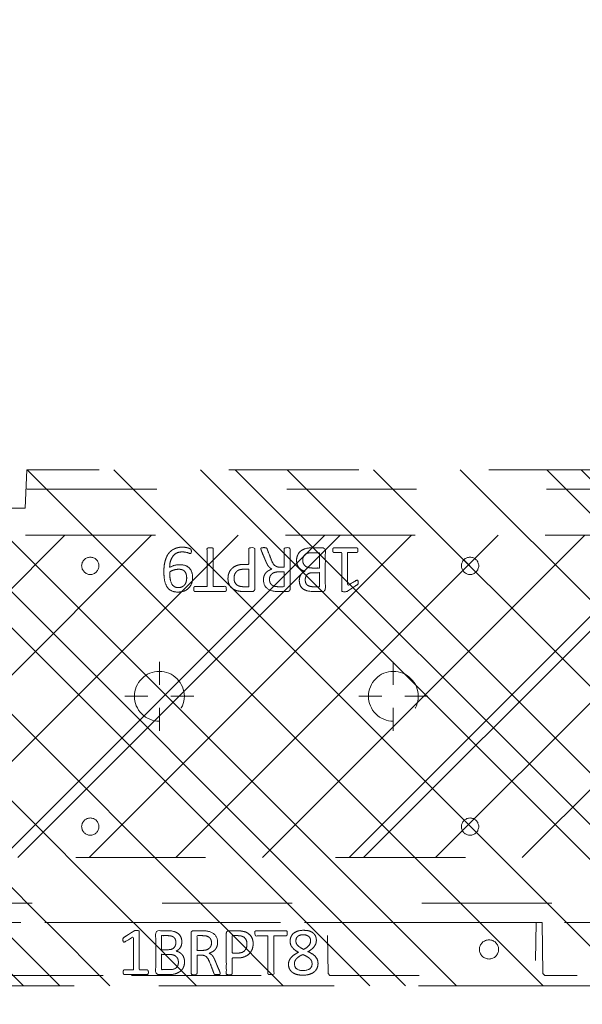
# Model space of a CAD drawing. Header units: inches. Extents: x -490 to -273, y -225 to 16.
# Tile 22 of 67: x -372.15 to -366.38, y -50.74 to -40.64. Entities that reach past the tile are written whole.
import ezdxf

# ---------------------------------------------------------------- set-up
doc = ezdxf.new("R2010")
doc.units = ezdxf.units.IN
doc.header["$LTSCALE"] = 32
doc.header["$MEASUREMENT"] = 0
doc.header["$PDMODE"] = 1
doc.header["$PDSIZE"] = -2
doc.linetypes.add('Dash Style-1', pattern=[0.083328, 0.041656, -0.041672])
for name, color, linetype, lineweight in [('DashLine', 7, 'Dash Style-1', 13), ('DashLineFill', 7, 'Dash Style-1', 13), ('Drawing', 7, 'Continuous', 18), ('Metal-DeskStructure', 7, 'Continuous', 13), ('None', 7, 'Continuous', 18), ('SolidLine', 7, 'Continuous', 15), ('WasteShelf_H', 7, 'Continuous', 18)]:
    doc.layers.add(name, color=color, linetype=linetype, lineweight=lineweight)
pattern_1 = [(45, (0, 0), (-1.613, 1.9357), []), (45, (-1.0608, 1.0608), (-0.472346, 0.416761), [])]

# ---------------------------------------------------------------- blocks, each defined once
blk = doc.blocks.new('Group-19')
at = {"layer": 'SolidLine'}
blk.add_open_spline([(-1.102, -2.559), (-19.094, -2.559), (-37.087, -2.559), (-37.087, -16.28), (-37.086, -30), (-37.087, -33.955), (-36.653, -37.886), (-34.779, -54.894), (-32.905, -71.902), (-32.436, -74.369), (-29.931, -74.567), (-19.094, -74.567), (-8.257, -74.567), (-5.753, -74.369), (-5.283, -71.902), (-3.409, -54.894), (-1.535, -37.886), (-1.102, -33.955), (-1.102, -30), (-1.102, -16.28), (-1.102, -2.559)], degree=2, knots=[0, 0, 0, 0.17397, 0.17397, 0.306636, 0.306636, 0.344878, 0.344878, 0.510334, 0.510334, 0.534618, 0.534618, 0.639352, 0.639352, 0.663636, 0.663636, 0.829092, 0.829092, 0.867334, 0.867334, 1, 1, 1], dxfattribs=at)
blk = doc.blocks.new('Group-36')
at = {"layer": 'DashLine'}
for p, q in [((0, 3.819), (0, 4.055)), ((-0.118, 3.701), (-0.354, 3.701)), ((0.118, 3.701), (0.355, 3.701)), ((0, 3.583), (0, 3.346))]:
    blk.add_line(p, q, dxfattribs=at)
at = {"layer": 'DashLine', "flags": 128}
blk.add_lwpolyline([(-0.256, 3.701), (-0.254, 3.726), (-0.251, 3.751), (-0.245, 3.775), (-0.236, 3.799), (-0.225, 3.821), (-0.213, 3.843), (-0.198, 3.863), (-0.181, 3.882), (-0.162, 3.899), (-0.142, 3.914), (-0.12, 3.926), (-0.098, 3.937), (-0.074, 3.946), (-0.05, 3.952), (-0.025, 3.955), (0, 3.957), (0.025, 3.955), (0.05, 3.952), (0.074, 3.946), (0.098, 3.937), (0.121, 3.926), (0.142, 3.914), (0.163, 3.899), (0.181, 3.882), (0.198, 3.863), (0.213, 3.843), (0.226, 3.821), (0.237, 3.799), (0.245, 3.775), (0.251, 3.751), (0.255, 3.726), (0.256, 3.701), (0.255, 3.676), (0.251, 3.651), (0.245, 3.627), (0.237, 3.603), (0.226, 3.58), (0.213, 3.559), (0.198, 3.538), (0.181, 3.52), (0.163, 3.503), (0.142, 3.488), (0.121, 3.475), (0.098, 3.464), (0.074, 3.456), (0.05, 3.45), (0.025, 3.446), (0, 3.445), (-0.025, 3.446), (-0.05, 3.45), (-0.074, 3.456), (-0.098, 3.464), (-0.12, 3.475), (-0.142, 3.488), (-0.162, 3.503), (-0.181, 3.52), (-0.198, 3.538), (-0.213, 3.559), (-0.225, 3.58), (-0.236, 3.603), (-0.245, 3.627), (-0.251, 3.651), (-0.254, 3.676)], close=True, dxfattribs=at)
blk = doc.blocks.new('Group-37')
at = {"layer": 'DashLine'}
for p, q in [((0, 6.22), (0, 6.457)), ((-0.118, 6.102), (-0.354, 6.102)), ((0.118, 6.102), (0.355, 6.102)), ((0, 5.984), (0, 5.748))]:
    blk.add_line(p, q, dxfattribs=at)
at = {"layer": 'DashLine', "flags": 128}
blk.add_lwpolyline([(-0.256, 6.102), (-0.254, 6.127), (-0.251, 6.152), (-0.245, 6.177), (-0.236, 6.2), (-0.225, 6.223), (-0.213, 6.245), (-0.198, 6.265), (-0.181, 6.283), (-0.162, 6.3), (-0.142, 6.315), (-0.12, 6.328), (-0.098, 6.339), (-0.074, 6.347), (-0.05, 6.353), (-0.025, 6.357), (0, 6.358), (0.025, 6.357), (0.05, 6.353), (0.074, 6.347), (0.098, 6.339), (0.121, 6.328), (0.142, 6.315), (0.163, 6.3), (0.181, 6.283), (0.198, 6.265), (0.213, 6.245), (0.226, 6.223), (0.237, 6.2), (0.245, 6.177), (0.251, 6.152), (0.255, 6.127), (0.256, 6.102), (0.255, 6.077), (0.251, 6.052), (0.245, 6.028), (0.237, 6.004), (0.226, 5.982), (0.213, 5.96), (0.198, 5.94), (0.181, 5.921), (0.163, 5.905), (0.142, 5.89), (0.121, 5.877), (0.098, 5.866), (0.074, 5.857), (0.05, 5.851), (0.025, 5.848), (0, 5.846), (-0.025, 5.848), (-0.05, 5.851), (-0.074, 5.857), (-0.098, 5.866), (-0.12, 5.877), (-0.142, 5.89), (-0.162, 5.905), (-0.181, 5.921), (-0.198, 5.94), (-0.213, 5.96), (-0.225, 5.982), (-0.236, 6.004), (-0.245, 6.028), (-0.251, 6.052), (-0.254, 6.077)], close=True, dxfattribs=at)
blk = doc.blocks.new('Group-39')
at = {"layer": 'SolidLine', "color": 7}
for points, knots in [([(1.282, 6.056), (1.312, 6.056), (1.371, 6.049), (1.426, 6.032), (1.474, 6.005), (1.509, 5.962), (1.531, 5.903), (1.531, 5.85), (1.526, 5.822), (1.518, 5.789), (1.509, 5.778), (1.498, 5.774), (1.482, 5.774), (1.472, 5.776), (1.467, 5.778), (1.465, 5.781), (1.465, 5.789), (1.471, 5.802), (1.478, 5.824), (1.482, 5.852), (1.482, 5.903), (1.456, 5.951), (1.413, 5.981), (1.356, 5.997), (1.323, 5.997), (1.334, 5.979), (1.351, 5.927), (1.351, 5.857), (1.33, 5.805), (1.295, 5.776), (1.247, 5.761), (1.188, 5.761), (1.135, 5.78), (1.094, 5.817), (1.07, 5.872), (1.07, 5.94), (1.083, 5.983), (1.111, 6.016), (1.148, 6.038), (1.196, 6.051), (1.251, 6.056), (1.282, 6.056)], [0, 0, 0, 0.054342, 0.108683, 0.163025, 0.217366, 0.271708, 0.32605, 0.346749, 0.367448, 0.408846, 0.429545, 0.450244, 0.466803, 0.483362, 0.499922, 0.516481, 0.53304, 0.549599, 0.566158, 0.582718, 0.612524, 0.642331, 0.672137, 0.701944, 0.701944, 0.721255, 0.740567, 0.762023, 0.78348, 0.804937, 0.826394, 0.847851, 0.869308, 0.890765, 0.912222, 0.926851, 0.941481, 0.956111, 0.970741, 0.98537, 1, 1, 1]), ([(1.277, 5.996), (1.232, 5.996), (1.141, 5.979), (1.116, 5.929), (1.116, 5.885), (1.133, 5.852), (1.16, 5.831), (1.196, 5.822), (1.234, 5.822), (1.268, 5.831), (1.292, 5.85), (1.304, 5.881), (1.304, 5.931), (1.288, 5.979), (1.277, 5.996)], [0, 0, 0, 0.066007, 0.19802, 0.264026, 0.330033, 0.39604, 0.462046, 0.528053, 0.60066, 0.673267, 0.745875, 0.818482, 0.909241, 1, 1, 1]), ([(1.101, 5.748), (1.107, 5.748), (1.118, 5.748), (1.124, 5.745), (1.127, 5.739), (1.127, 5.674), (1.127, 5.612), (1.321, 5.612), (1.519, 5.612), (1.522, 5.608), (1.524, 5.601), (1.526, 5.589), (1.526, 5.573), (1.524, 5.562), (1.522, 5.554), (1.519, 5.551), (1.321, 5.551), (1.127, 5.551), (1.127, 5.488), (1.127, 5.423), (1.124, 5.418), (1.118, 5.416), (1.109, 5.414), (1.096, 5.414), (1.085, 5.416), (1.079, 5.418), (1.076, 5.423), (1.076, 5.581), (1.076, 5.739), (1.079, 5.745), (1.085, 5.748), (1.096, 5.748), (1.101, 5.748)], [0, 0, 0, 0.003046, 0.005389, 0.007733, 0.010076, 0.089744, 0.089744, 0.335779, 0.340465, 0.345152, 0.349838, 0.354524, 0.360382, 0.36624, 0.372099, 0.377957, 0.6855, 0.6855, 0.785085, 0.788014, 0.790943, 0.793872, 0.796801, 0.798998, 0.801195, 0.803391, 0.805588, 0.991213, 0.99341, 0.995606, 0.997803, 1, 1, 1]), ([(1.207, 5.398), (1.242, 5.398), (1.295, 5.376), (1.332, 5.336), (1.354, 5.276), (1.354, 5.209), (1.354, 5.184), (1.435, 5.184), (1.519, 5.184), (1.522, 5.181), (1.524, 5.173), (1.526, 5.162), (1.526, 5.145), (1.524, 5.134), (1.522, 5.127), (1.519, 5.123), (1.308, 5.123), (1.089, 5.123), (1.076, 5.138), (1.076, 5.195), (1.076, 5.258), (1.079, 5.284), (1.087, 5.321), (1.109, 5.358), (1.14, 5.385), (1.183, 5.398), (1.207, 5.398)], [0, 0, 0, 0.066268, 0.132535, 0.198803, 0.26507, 0.303966, 0.303966, 0.429297, 0.43506, 0.440822, 0.446584, 0.452347, 0.456957, 0.461567, 0.466177, 0.470786, 0.728938, 0.745073, 0.761208, 0.845107, 0.870922, 0.896738, 0.922553, 0.948369, 0.974184, 1, 1, 1]), ([(1.212, 5.336), (1.184, 5.336), (1.148, 5.315), (1.131, 5.286), (1.125, 5.254), (1.125, 5.211), (1.125, 5.184), (1.215, 5.184), (1.304, 5.184), (1.304, 5.211), (1.304, 5.264), (1.292, 5.3), (1.266, 5.324), (1.232, 5.336), (1.212, 5.336)], [0, 0, 0, 0.053098, 0.106195, 0.159293, 0.212391, 0.297937, 0.297937, 0.584068, 0.584068, 0.669615, 0.752211, 0.834807, 0.917404, 1, 1, 1]), ([(1.515, 5.06), (1.519, 5.06), (1.522, 5.058), (1.524, 5.051), (1.526, 5.038), (1.526, 5.02), (1.524, 5.009), (1.522, 5.001), (1.517, 4.998), (1.511, 4.996), (1.459, 4.975), (1.406, 4.955), (1.387, 4.948), (1.358, 4.933), (1.336, 4.911), (1.325, 4.881), (1.325, 4.842), (1.325, 4.822), (1.42, 4.822), (1.519, 4.822), (1.522, 4.819), (1.524, 4.811), (1.526, 4.8), (1.526, 4.783), (1.524, 4.772), (1.522, 4.765), (1.519, 4.761), (1.307, 4.761), (1.087, 4.761), (1.076, 4.776), (1.076, 4.831), (1.076, 4.896), (1.077, 4.918), (1.079, 4.927), (1.083, 4.953), (1.103, 4.994), (1.133, 5.02), (1.172, 5.034), (1.216, 5.034), (1.253, 5.022), (1.28, 4.999), (1.299, 4.966), (1.306, 4.948), (1.312, 4.959), (1.327, 4.977), (1.347, 4.992), (1.375, 5.005), (1.391, 5.012), (1.44, 5.033), (1.489, 5.053), (1.502, 5.058), (1.513, 5.06), (1.515, 5.06)], [0, 0, 0, 0.004018, 0.008035, 0.012053, 0.01607, 0.020088, 0.024105, 0.028123, 0.03214, 0.03214, 0.070951, 0.070951, 0.084634, 0.098317, 0.112001, 0.125684, 0.138745, 0.138745, 0.202807, 0.205295, 0.207782, 0.21027, 0.212758, 0.214748, 0.216739, 0.218729, 0.220719, 0.332671, 0.339637, 0.346603, 0.391882, 0.407555, 0.423229, 0.423229, 0.466696, 0.510164, 0.553631, 0.597099, 0.640566, 0.684033, 0.727501, 0.770968, 0.770968, 0.798042, 0.825115, 0.852188, 0.879262, 0.879262, 0.958132, 0.958132, 0.979066, 1, 1, 1]), ([(1.201, 4.972), (1.173, 4.972), (1.138, 4.948), (1.129, 4.92), (1.127, 4.911), (1.125, 4.889), (1.125, 4.847), (1.125, 4.822), (1.201, 4.822), (1.277, 4.822), (1.277, 4.851), (1.277, 4.903), (1.266, 4.937), (1.244, 4.961), (1.216, 4.972), (1.201, 4.972)], [0, 0, 0, 0.142515, 0.285031, 0.285031, 0.330993, 0.376955, 0.445899, 0.445899, 0.655281, 0.655281, 0.734439, 0.800829, 0.867219, 0.93361, 1, 1, 1]), ([(1.395, 4.694), (1.417, 4.694), (1.452, 4.683), (1.482, 4.664), (1.502, 4.637), (1.524, 4.587), (1.524, 4.48), (1.524, 4.413), (1.513, 4.399), (1.3, 4.399), (1.087, 4.399), (1.076, 4.413), (1.076, 4.472), (1.076, 4.563), (1.092, 4.615), (1.12, 4.648), (1.162, 4.666), (1.205, 4.666), (1.234, 4.659), (1.258, 4.644), (1.279, 4.62), (1.284, 4.607), (1.288, 4.626), (1.306, 4.657), (1.334, 4.681), (1.373, 4.694), (1.395, 4.694)], [0, 0, 0, 0.031455, 0.06291, 0.094366, 0.125821, 0.188731, 0.266159, 0.275837, 0.285516, 0.435531, 0.44521, 0.454888, 0.521427, 0.574659, 0.627891, 0.681123, 0.734355, 0.762747, 0.791139, 0.819531, 0.847924, 0.847924, 0.885943, 0.923962, 0.961981, 1, 1, 1]), ([(1.196, 4.605), (1.179, 4.605), (1.153, 4.596), (1.135, 4.576), (1.125, 4.544), (1.125, 4.489), (1.125, 4.458), (1.197, 4.458), (1.269, 4.458), (1.269, 4.492), (1.269, 4.548), (1.258, 4.578), (1.238, 4.596), (1.21, 4.605), (1.196, 4.605)], [0, 0, 0, 0.074499, 0.148998, 0.223496, 0.297995, 0.395417, 0.395417, 0.61891, 0.61891, 0.724928, 0.793696, 0.862464, 0.931232, 1, 1, 1]), ([(1.399, 4.631), (1.378, 4.631), (1.349, 4.618), (1.328, 4.594), (1.317, 4.557), (1.317, 4.494), (1.317, 4.458), (1.396, 4.458), (1.474, 4.458), (1.474, 4.501), (1.474, 4.585), (1.447, 4.618), (1.417, 4.631), (1.399, 4.631)], [0, 0, 0, 0.079156, 0.158312, 0.237468, 0.316624, 0.419526, 0.419526, 0.643799, 0.643799, 0.767809, 0.883905, 0.941952, 1, 1, 1]), ([(1.5, 4.323), (1.507, 4.323), (1.521, 4.32), (1.524, 4.312), (1.524, 4.193), (1.524, 4.074), (1.522, 4.07), (1.517, 4.066), (1.507, 4.064), (1.495, 4.064), (1.485, 4.066), (1.48, 4.068), (1.476, 4.074), (1.476, 4.123), (1.476, 4.17), (1.306, 4.17), (1.137, 4.17), (1.162, 4.126), (1.188, 4.083), (1.19, 4.077), (1.192, 4.068), (1.188, 4.064), (1.177, 4.063), (1.165, 4.063), (1.155, 4.063), (1.149, 4.064), (1.146, 4.068), (1.144, 4.072), (1.111, 4.124), (1.077, 4.175), (1.076, 4.177), (1.076, 4.181), (1.074, 4.186), (1.074, 4.203), (1.074, 4.221), (1.077, 4.227), (1.081, 4.229), (1.28, 4.229), (1.476, 4.229), (1.476, 4.269), (1.476, 4.314), (1.48, 4.317), (1.485, 4.321), (1.495, 4.323), (1.5, 4.323)], [0, 0, 0, 0.00261, 0.007831, 0.010441, 0.176195, 0.178805, 0.181415, 0.184026, 0.186636, 0.188594, 0.190551, 0.192509, 0.194467, 0.244389, 0.244389, 0.424498, 0.424498, 0.47805, 0.47805, 0.484241, 0.490432, 0.496622, 0.502813, 0.507071, 0.510941, 0.514811, 0.518682, 0.518682, 0.576295, 0.576295, 0.578743, 0.58119, 0.583638, 0.590247, 0.593184, 0.596122, 0.599059, 0.911881, 0.911881, 0.976501, 0.982376, 0.988251, 0.994125, 1, 1, 1])]:
    blk.add_open_spline(points, degree=2, knots=knots, dxfattribs=at)
blk = doc.blocks.new('1BRPT9-Bracket (2D)')
at = {"layer": 'DashLineFill', "linetype": 'Continuous', "lineweight": 13}
h = blk.add_hatch(dxfattribs=at)
h.set_pattern_fill('Steel', color=253, style=0, pattern_type=2)
h.set_pattern_definition(pattern_1)
edge = h.paths.add_edge_path()
edge.add_arc((1.678, -8.488), 0.252, 270, 360)
edge.add_line((1.93, -8.488), (1.93, -7.48))
edge.add_line((1.93, -7.48), (2.324, -7.48))
edge.add_line((2.324, -7.48), (2.324, 7.461))
edge.add_line((2.324, 7.461), (1.93, 7.48))
edge.add_line((1.93, 7.48), (1.93, 8.488))
edge.add_arc((1.678, 8.488), 0.252, 360, 450)
edge.add_line((1.678, 8.74), (-2.322, 8.74))
edge.add_line((-2.322, 8.74), (-2.322, -8.74))
edge.add_line((-2.322, -8.74), (1.678, -8.74))
h = blk.add_hatch(dxfattribs=at)
h.set_pattern_fill('Steel', color=253, style=0, pattern_type=2)
h.set_pattern_definition(pattern_1)
h.paths.add_polyline_path([(-1.338, 6.9), (-1.329, 6.899), (-1.321, 6.898), (-1.312, 6.896), (-1.304, 6.893), (-1.296, 6.889), (-1.289, 6.885), (-1.282, 6.879), (-1.275, 6.874), (-1.269, 6.867), (-1.264, 6.86), (-1.26, 6.853), (-1.256, 6.845), (-1.253, 6.837), (-1.251, 6.828), (-1.25, 6.82), (-1.249, 6.811), (-1.25, 6.802), (-1.251, 6.794), (-1.253, 6.785), (-1.256, 6.777), (-1.26, 6.769), (-1.264, 6.762), (-1.269, 6.755), (-1.275, 6.748), (-1.282, 6.743), (-1.289, 6.737), (-1.296, 6.733), (-1.304, 6.729), (-1.312, 6.726), (-1.321, 6.724), (-1.329, 6.723), (-1.338, 6.722), (-1.346, 6.723), (-1.355, 6.724), (-1.364, 6.726), (-1.372, 6.729), (-1.38, 6.733), (-1.387, 6.737), (-1.394, 6.743), (-1.4, 6.748), (-1.406, 6.755), (-1.411, 6.762), (-1.416, 6.769), (-1.42, 6.777), (-1.423, 6.785), (-1.425, 6.794), (-1.426, 6.802), (-1.426, 6.811), (-1.426, 6.82), (-1.425, 6.828), (-1.423, 6.837), (-1.42, 6.845), (-1.416, 6.853), (-1.411, 6.86), (-1.406, 6.867), (-1.4, 6.874), (-1.394, 6.879), (-1.387, 6.885), (-1.38, 6.889), (-1.372, 6.893), (-1.364, 6.896), (-1.355, 6.898), (-1.346, 6.899)])
h = blk.add_hatch(dxfattribs=at)
h.set_pattern_fill('Steel', color=253, style=0, pattern_type=2)
h.set_pattern_definition(pattern_1)
h.paths.add_polyline_path([(1.339, 6.9), (1.348, 6.899), (1.357, 6.898), (1.365, 6.896), (1.373, 6.893), (1.381, 6.889), (1.389, 6.885), (1.396, 6.879), (1.402, 6.874), (1.408, 6.867), (1.413, 6.86), (1.417, 6.853), (1.421, 6.845), (1.424, 6.837), (1.426, 6.828), (1.428, 6.82), (1.428, 6.811), (1.428, 6.802), (1.426, 6.794), (1.424, 6.785), (1.421, 6.777), (1.417, 6.769), (1.413, 6.762), (1.408, 6.755), (1.402, 6.748), (1.396, 6.743), (1.389, 6.737), (1.381, 6.733), (1.373, 6.729), (1.365, 6.726), (1.357, 6.724), (1.348, 6.723), (1.339, 6.722), (1.331, 6.723), (1.322, 6.724), (1.314, 6.726), (1.305, 6.729), (1.298, 6.733), (1.29, 6.737), (1.283, 6.743), (1.277, 6.748), (1.271, 6.755), (1.266, 6.762), (1.261, 6.769), (1.258, 6.777), (1.255, 6.785), (1.252, 6.794), (1.251, 6.802), (1.251, 6.811), (1.251, 6.82), (1.252, 6.828), (1.255, 6.837), (1.258, 6.845), (1.261, 6.853), (1.266, 6.86), (1.271, 6.867), (1.277, 6.874), (1.283, 6.879), (1.29, 6.885), (1.298, 6.889), (1.305, 6.893), (1.314, 6.896), (1.322, 6.898), (1.331, 6.899)])
h = blk.add_hatch(dxfattribs=at)
h.set_pattern_fill('Steel', color=253, style=0, pattern_type=2)
h.set_pattern_definition(pattern_1)
h.paths.add_polyline_path([(-1.338, 3.002), (-1.329, 3.002), (-1.321, 3), (-1.312, 2.998), (-1.304, 2.995), (-1.296, 2.992), (-1.289, 2.987), (-1.282, 2.982), (-1.275, 2.976), (-1.269, 2.97), (-1.264, 2.963), (-1.26, 2.955), (-1.256, 2.947), (-1.253, 2.939), (-1.251, 2.931), (-1.25, 2.922), (-1.249, 2.913), (-1.25, 2.905), (-1.251, 2.896), (-1.253, 2.888), (-1.256, 2.879), (-1.26, 2.872), (-1.264, 2.864), (-1.269, 2.857), (-1.275, 2.851), (-1.282, 2.845), (-1.289, 2.84), (-1.296, 2.835), (-1.304, 2.832), (-1.312, 2.829), (-1.321, 2.827), (-1.329, 2.825), (-1.338, 2.825), (-1.346, 2.825), (-1.355, 2.827), (-1.364, 2.829), (-1.372, 2.832), (-1.38, 2.835), (-1.387, 2.84), (-1.394, 2.845), (-1.4, 2.851), (-1.406, 2.857), (-1.411, 2.864), (-1.416, 2.872), (-1.42, 2.879), (-1.423, 2.888), (-1.425, 2.896), (-1.426, 2.905), (-1.426, 2.913), (-1.426, 2.922), (-1.425, 2.931), (-1.423, 2.939), (-1.42, 2.947), (-1.416, 2.955), (-1.411, 2.963), (-1.406, 2.97), (-1.4, 2.976), (-1.394, 2.982), (-1.387, 2.987), (-1.38, 2.992), (-1.372, 2.995), (-1.364, 2.998), (-1.355, 3), (-1.346, 3.002)])
h = blk.add_hatch(dxfattribs=at)
h.set_pattern_fill('Steel', color=253, style=0, pattern_type=2)
h.set_pattern_definition(pattern_1)
h.paths.add_polyline_path([(1.339, 3.002), (1.348, 3.002), (1.357, 3), (1.365, 2.998), (1.373, 2.995), (1.381, 2.992), (1.389, 2.987), (1.396, 2.982), (1.402, 2.976), (1.408, 2.97), (1.413, 2.963), (1.417, 2.955), (1.421, 2.947), (1.424, 2.939), (1.426, 2.931), (1.428, 2.922), (1.428, 2.913), (1.428, 2.905), (1.426, 2.896), (1.424, 2.888), (1.421, 2.879), (1.417, 2.872), (1.413, 2.864), (1.408, 2.857), (1.402, 2.851), (1.396, 2.845), (1.389, 2.84), (1.381, 2.835), (1.373, 2.832), (1.365, 2.829), (1.357, 2.827), (1.348, 2.825), (1.339, 2.825), (1.331, 2.825), (1.322, 2.827), (1.314, 2.829), (1.305, 2.832), (1.298, 2.835), (1.29, 2.84), (1.283, 2.845), (1.277, 2.851), (1.271, 2.857), (1.266, 2.864), (1.261, 2.872), (1.258, 2.879), (1.255, 2.888), (1.252, 2.896), (1.251, 2.905), (1.251, 2.913), (1.251, 2.922), (1.252, 2.931), (1.255, 2.939), (1.258, 2.947), (1.261, 2.955), (1.266, 2.963), (1.271, 2.97), (1.277, 2.976), (1.283, 2.982), (1.29, 2.987), (1.298, 2.992), (1.305, 2.995), (1.314, 2.998), (1.322, 3), (1.331, 3.002)])
at = {"layer": 'DashLineFill'}
for p, q in [((-2.125, 8.74), (-2.125, -8.74)), ((2.127, 7.461), (2.127, -7.48))]:
    blk.add_line(p, q, dxfattribs=at)
at = {"layer": 'DashLineFill', "flags": 128}
blk.add_lwpolyline([(1.678, -8.74, 0.414214), (1.93, -8.488), (1.93, -7.48), (2.324, -7.48), (2.324, 7.461), (1.93, 7.48), (1.93, 8.488, 0.414214), (1.678, 8.74), (-2.322, 8.74), (-2.322, -8.74)], format="xyb", close=True, dxfattribs=at)
for points in [[(-1.338, 6.9), (-1.329, 6.899), (-1.321, 6.898), (-1.312, 6.896), (-1.304, 6.893), (-1.296, 6.889), (-1.289, 6.885), (-1.282, 6.879), (-1.275, 6.874), (-1.269, 6.867), (-1.264, 6.86), (-1.26, 6.853), (-1.256, 6.845), (-1.253, 6.837), (-1.251, 6.828), (-1.25, 6.82), (-1.249, 6.811), (-1.25, 6.802), (-1.251, 6.794), (-1.253, 6.785), (-1.256, 6.777), (-1.26, 6.769), (-1.264, 6.762), (-1.269, 6.755), (-1.275, 6.748), (-1.282, 6.743), (-1.289, 6.737), (-1.296, 6.733), (-1.304, 6.729), (-1.312, 6.726), (-1.321, 6.724), (-1.329, 6.723), (-1.338, 6.722), (-1.346, 6.723), (-1.355, 6.724), (-1.364, 6.726), (-1.372, 6.729), (-1.38, 6.733), (-1.387, 6.737), (-1.394, 6.743), (-1.4, 6.748), (-1.406, 6.755), (-1.411, 6.762), (-1.416, 6.769), (-1.42, 6.777), (-1.423, 6.785), (-1.425, 6.794), (-1.426, 6.802), (-1.426, 6.811), (-1.426, 6.82), (-1.425, 6.828), (-1.423, 6.837), (-1.42, 6.845), (-1.416, 6.853), (-1.411, 6.86), (-1.406, 6.867), (-1.4, 6.874), (-1.394, 6.879), (-1.387, 6.885), (-1.38, 6.889), (-1.372, 6.893), (-1.364, 6.896), (-1.355, 6.898), (-1.346, 6.899)], [(1.339, 6.9), (1.348, 6.899), (1.357, 6.898), (1.365, 6.896), (1.373, 6.893), (1.381, 6.889), (1.389, 6.885), (1.396, 6.879), (1.402, 6.874), (1.408, 6.867), (1.413, 6.86), (1.417, 6.853), (1.421, 6.845), (1.424, 6.837), (1.426, 6.828), (1.428, 6.82), (1.428, 6.811), (1.428, 6.802), (1.426, 6.794), (1.424, 6.785), (1.421, 6.777), (1.417, 6.769), (1.413, 6.762), (1.408, 6.755), (1.402, 6.748), (1.396, 6.743), (1.389, 6.737), (1.381, 6.733), (1.373, 6.729), (1.365, 6.726), (1.357, 6.724), (1.348, 6.723), (1.339, 6.722), (1.331, 6.723), (1.322, 6.724), (1.314, 6.726), (1.305, 6.729), (1.298, 6.733), (1.29, 6.737), (1.283, 6.743), (1.277, 6.748), (1.271, 6.755), (1.266, 6.762), (1.261, 6.769), (1.258, 6.777), (1.255, 6.785), (1.252, 6.794), (1.251, 6.802), (1.251, 6.811), (1.251, 6.82), (1.252, 6.828), (1.255, 6.837), (1.258, 6.845), (1.261, 6.853), (1.266, 6.86), (1.271, 6.867), (1.277, 6.874), (1.283, 6.879), (1.29, 6.885), (1.298, 6.889), (1.305, 6.893), (1.314, 6.896), (1.322, 6.898), (1.331, 6.899)], [(-1.338, 3.002), (-1.329, 3.002), (-1.321, 3), (-1.312, 2.998), (-1.304, 2.995), (-1.296, 2.992), (-1.289, 2.987), (-1.282, 2.982), (-1.275, 2.976), (-1.269, 2.97), (-1.264, 2.963), (-1.26, 2.955), (-1.256, 2.947), (-1.253, 2.939), (-1.251, 2.931), (-1.25, 2.922), (-1.249, 2.913), (-1.25, 2.905), (-1.251, 2.896), (-1.253, 2.888), (-1.256, 2.879), (-1.26, 2.872), (-1.264, 2.864), (-1.269, 2.857), (-1.275, 2.851), (-1.282, 2.845), (-1.289, 2.84), (-1.296, 2.835), (-1.304, 2.832), (-1.312, 2.829), (-1.321, 2.827), (-1.329, 2.825), (-1.338, 2.825), (-1.346, 2.825), (-1.355, 2.827), (-1.364, 2.829), (-1.372, 2.832), (-1.38, 2.835), (-1.387, 2.84), (-1.394, 2.845), (-1.4, 2.851), (-1.406, 2.857), (-1.411, 2.864), (-1.416, 2.872), (-1.42, 2.879), (-1.423, 2.888), (-1.425, 2.896), (-1.426, 2.905), (-1.426, 2.913), (-1.426, 2.922), (-1.425, 2.931), (-1.423, 2.939), (-1.42, 2.947), (-1.416, 2.955), (-1.411, 2.963), (-1.406, 2.97), (-1.4, 2.976), (-1.394, 2.982), (-1.387, 2.987), (-1.38, 2.992), (-1.372, 2.995), (-1.364, 2.998), (-1.355, 3), (-1.346, 3.002)], [(1.339, 3.002), (1.348, 3.002), (1.357, 3), (1.365, 2.998), (1.373, 2.995), (1.381, 2.992), (1.389, 2.987), (1.396, 2.982), (1.402, 2.976), (1.408, 2.97), (1.413, 2.963), (1.417, 2.955), (1.421, 2.947), (1.424, 2.939), (1.426, 2.931), (1.428, 2.922), (1.428, 2.913), (1.428, 2.905), (1.426, 2.896), (1.424, 2.888), (1.421, 2.879), (1.417, 2.872), (1.413, 2.864), (1.408, 2.857), (1.402, 2.851), (1.396, 2.845), (1.389, 2.84), (1.381, 2.835), (1.373, 2.832), (1.365, 2.829), (1.357, 2.827), (1.348, 2.825), (1.339, 2.825), (1.331, 2.825), (1.322, 2.827), (1.314, 2.829), (1.305, 2.832), (1.298, 2.835), (1.29, 2.84), (1.283, 2.845), (1.277, 2.851), (1.271, 2.857), (1.266, 2.864), (1.261, 2.872), (1.258, 2.879), (1.255, 2.888), (1.252, 2.896), (1.251, 2.905), (1.251, 2.913), (1.251, 2.922), (1.252, 2.931), (1.255, 2.939), (1.258, 2.947), (1.261, 2.955), (1.266, 2.963), (1.271, 2.97), (1.277, 2.976), (1.283, 2.982), (1.29, 2.987), (1.298, 2.992), (1.305, 2.995), (1.314, 2.998), (1.322, 3), (1.331, 3.002)]]:
    blk.add_lwpolyline(points, close=True, dxfattribs=at)
at = {"layer": 'DashLineFill', "linetype": 'Continuous', "lineweight": 5}
for p in [(0, 6.102), (0, 3.701)]:
    blk.add_point(p, dxfattribs=at)
at = {"layer": 'Metal-DeskStructure', "color": 7}
for name in ['Group-37', 'Group-36']:
    blk.add_blockref(name, (0, 0), dxfattribs=at)
at = {"layer": 'SolidLine', "color": 7}
blk.add_blockref('Group-39', (0, 0), dxfattribs=at)
blk = doc.blocks.new('Group-48')
at = {"layer": 'WasteShelf_H', "color": 7}
for points, knots in [([(-2.832, 6.215), (-2.839, 6.215), (-2.853, 6.218), (-2.856, 6.226), (-2.856, 6.346), (-2.856, 6.465), (-2.854, 6.468), (-2.848, 6.472), (-2.839, 6.474), (-2.826, 6.474), (-2.817, 6.472), (-2.811, 6.47), (-2.808, 6.465), (-2.808, 6.416), (-2.808, 6.369), (-2.638, 6.369), (-2.468, 6.369), (-2.494, 6.412), (-2.52, 6.455), (-2.522, 6.461), (-2.523, 6.47), (-2.52, 6.474), (-2.509, 6.476), (-2.496, 6.476), (-2.486, 6.476), (-2.481, 6.474), (-2.477, 6.47), (-2.475, 6.466), (-2.442, 6.415), (-2.409, 6.363), (-2.407, 6.361), (-2.407, 6.358), (-2.405, 6.352), (-2.405, 6.335), (-2.405, 6.317), (-2.409, 6.311), (-2.413, 6.31), (-2.611, 6.31), (-2.808, 6.31), (-2.808, 6.269), (-2.808, 6.225), (-2.811, 6.221), (-2.817, 6.217), (-2.826, 6.215), (-2.832, 6.215)], [0, 0, 0, 0.00261, 0.007831, 0.010441, 0.176195, 0.178805, 0.181415, 0.184026, 0.186636, 0.188594, 0.190551, 0.192509, 0.194467, 0.244389, 0.244389, 0.424498, 0.424498, 0.47805, 0.47805, 0.484241, 0.490432, 0.496622, 0.502813, 0.507071, 0.510941, 0.514811, 0.518682, 0.518682, 0.576295, 0.576295, 0.578743, 0.58119, 0.583638, 0.590247, 0.593184, 0.596122, 0.599059, 0.911881, 0.911881, 0.976501, 0.982376, 0.988251, 0.994125, 1, 1, 1]), ([(-2.726, 5.844), (-2.749, 5.844), (-2.784, 5.855), (-2.813, 5.874), (-2.833, 5.902), (-2.856, 5.951), (-2.856, 6.058), (-2.856, 6.125), (-2.844, 6.14), (-2.631, 6.14), (-2.418, 6.14), (-2.407, 6.125), (-2.407, 6.067), (-2.407, 5.975), (-2.424, 5.924), (-2.451, 5.89), (-2.494, 5.872), (-2.536, 5.872), (-2.566, 5.879), (-2.59, 5.894), (-2.61, 5.918), (-2.616, 5.931), (-2.619, 5.913), (-2.638, 5.881), (-2.665, 5.857), (-2.704, 5.844), (-2.726, 5.844)], [0, 0, 0, 0.031455, 0.06291, 0.094366, 0.125821, 0.188731, 0.266159, 0.275837, 0.285516, 0.435531, 0.44521, 0.454888, 0.521427, 0.574659, 0.627891, 0.681123, 0.734355, 0.762747, 0.791139, 0.819531, 0.847924, 0.847924, 0.885943, 0.923962, 0.961981, 1, 1, 1]), ([(-2.73, 5.907), (-2.71, 5.907), (-2.68, 5.92), (-2.66, 5.944), (-2.649, 5.981), (-2.649, 6.045), (-2.649, 6.081), (-2.727, 6.081), (-2.806, 6.081), (-2.806, 6.037), (-2.806, 5.953), (-2.778, 5.92), (-2.749, 5.907), (-2.73, 5.907)], [0, 0, 0, 0.079156, 0.158312, 0.237468, 0.316624, 0.419526, 0.419526, 0.643799, 0.643799, 0.767809, 0.883905, 0.941952, 1, 1, 1]), ([(-2.527, 5.933), (-2.51, 5.933), (-2.485, 5.942), (-2.466, 5.962), (-2.457, 5.994), (-2.457, 6.049), (-2.457, 6.081), (-2.529, 6.081), (-2.601, 6.081), (-2.601, 6.046), (-2.601, 5.99), (-2.59, 5.961), (-2.57, 5.942), (-2.542, 5.933), (-2.527, 5.933)], [0, 0, 0, 0.074499, 0.148998, 0.223496, 0.297995, 0.395417, 0.395417, 0.61891, 0.61891, 0.724928, 0.793696, 0.862464, 0.931232, 1, 1, 1]), ([(-2.846, 5.478), (-2.85, 5.478), (-2.854, 5.48), (-2.856, 5.487), (-2.857, 5.5), (-2.857, 5.519), (-2.856, 5.53), (-2.854, 5.537), (-2.848, 5.541), (-2.843, 5.543), (-2.79, 5.563), (-2.737, 5.583), (-2.719, 5.591), (-2.689, 5.605), (-2.667, 5.627), (-2.656, 5.657), (-2.656, 5.697), (-2.656, 5.716), (-2.751, 5.716), (-2.85, 5.716), (-2.854, 5.72), (-2.856, 5.727), (-2.857, 5.738), (-2.857, 5.755), (-2.856, 5.766), (-2.854, 5.773), (-2.85, 5.777), (-2.639, 5.777), (-2.418, 5.777), (-2.407, 5.762), (-2.407, 5.707), (-2.407, 5.642), (-2.409, 5.62), (-2.411, 5.611), (-2.414, 5.585), (-2.435, 5.544), (-2.464, 5.519), (-2.503, 5.504), (-2.547, 5.504), (-2.584, 5.517), (-2.612, 5.539), (-2.63, 5.572), (-2.638, 5.591), (-2.643, 5.579), (-2.658, 5.561), (-2.678, 5.546), (-2.706, 5.533), (-2.723, 5.526), (-2.772, 5.506), (-2.82, 5.485), (-2.833, 5.48), (-2.844, 5.478), (-2.846, 5.478)], [0, 0, 0, 0.004018, 0.008035, 0.012053, 0.01607, 0.020088, 0.024105, 0.028123, 0.03214, 0.03214, 0.070951, 0.070951, 0.084634, 0.098317, 0.112001, 0.125684, 0.138745, 0.138745, 0.202807, 0.205295, 0.207782, 0.21027, 0.212758, 0.214748, 0.216739, 0.218729, 0.220719, 0.332671, 0.339637, 0.346603, 0.391882, 0.407555, 0.423229, 0.423229, 0.466696, 0.510164, 0.553631, 0.597099, 0.640566, 0.684033, 0.727501, 0.770968, 0.770968, 0.798042, 0.825115, 0.852188, 0.879262, 0.879262, 0.958132, 0.958132, 0.979066, 1, 1, 1]), ([(-2.533, 5.567), (-2.505, 5.567), (-2.47, 5.591), (-2.461, 5.618), (-2.459, 5.627), (-2.457, 5.65), (-2.457, 5.691), (-2.457, 5.716), (-2.533, 5.716), (-2.608, 5.716), (-2.608, 5.687), (-2.608, 5.635), (-2.597, 5.602), (-2.575, 5.578), (-2.547, 5.567), (-2.533, 5.567)], [0, 0, 0, 0.142515, 0.285031, 0.285031, 0.330993, 0.376955, 0.445899, 0.445899, 0.655281, 0.655281, 0.734439, 0.800829, 0.867219, 0.93361, 1, 1, 1]), ([(-2.538, 5.14), (-2.573, 5.14), (-2.627, 5.162), (-2.664, 5.203), (-2.686, 5.262), (-2.686, 5.329), (-2.686, 5.354), (-2.766, 5.354), (-2.85, 5.354), (-2.854, 5.358), (-2.856, 5.365), (-2.857, 5.376), (-2.857, 5.393), (-2.856, 5.404), (-2.854, 5.411), (-2.85, 5.415), (-2.64, 5.415), (-2.42, 5.415), (-2.407, 5.4), (-2.407, 5.343), (-2.407, 5.28), (-2.411, 5.254), (-2.418, 5.217), (-2.44, 5.181), (-2.472, 5.153), (-2.514, 5.14), (-2.538, 5.14)], [0, 0, 0, 0.066268, 0.132535, 0.198803, 0.26507, 0.303966, 0.303966, 0.429297, 0.43506, 0.440822, 0.446584, 0.452347, 0.456957, 0.461567, 0.466177, 0.470786, 0.728938, 0.745073, 0.761208, 0.845107, 0.870922, 0.896738, 0.922553, 0.948369, 0.974184, 1, 1, 1]), ([(-2.544, 5.203), (-2.516, 5.203), (-2.479, 5.223), (-2.462, 5.253), (-2.457, 5.284), (-2.457, 5.327), (-2.457, 5.354), (-2.546, 5.354), (-2.636, 5.354), (-2.636, 5.327), (-2.636, 5.275), (-2.623, 5.238), (-2.597, 5.214), (-2.564, 5.203), (-2.544, 5.203)], [0, 0, 0, 0.053098, 0.106195, 0.159293, 0.212391, 0.297937, 0.297937, 0.584068, 0.584068, 0.669615, 0.752211, 0.834807, 0.917404, 1, 1, 1]), ([(-2.433, 4.79), (-2.439, 4.79), (-2.45, 4.79), (-2.455, 4.794), (-2.459, 4.799), (-2.459, 4.864), (-2.459, 4.927), (-2.653, 4.927), (-2.85, 4.927), (-2.854, 4.93), (-2.856, 4.938), (-2.857, 4.949), (-2.857, 4.965), (-2.856, 4.976), (-2.854, 4.984), (-2.85, 4.988), (-2.653, 4.988), (-2.459, 4.988), (-2.459, 5.05), (-2.459, 5.115), (-2.455, 5.12), (-2.45, 5.122), (-2.44, 5.124), (-2.427, 5.124), (-2.416, 5.122), (-2.411, 5.12), (-2.407, 5.115), (-2.407, 4.957), (-2.407, 4.799), (-2.411, 4.794), (-2.416, 4.79), (-2.427, 4.79), (-2.433, 4.79)], [0, 0, 0, 0.003046, 0.005389, 0.007733, 0.010076, 0.089744, 0.089744, 0.335779, 0.340465, 0.345152, 0.349838, 0.354524, 0.360382, 0.36624, 0.372099, 0.377957, 0.6855, 0.6855, 0.785085, 0.788014, 0.790943, 0.793872, 0.796801, 0.798998, 0.801195, 0.803391, 0.805588, 0.991213, 0.99341, 0.995606, 0.997803, 1, 1, 1]), ([(-2.741, 4.474), (-2.769, 4.474), (-2.815, 4.495), (-2.846, 4.535), (-2.863, 4.593), (-2.863, 4.663), (-2.848, 4.718), (-2.819, 4.757), (-2.778, 4.777), (-2.73, 4.777), (-2.695, 4.762), (-2.665, 4.736), (-2.64, 4.698), (-2.627, 4.674), (-2.616, 4.696), (-2.592, 4.727), (-2.564, 4.749), (-2.533, 4.76), (-2.49, 4.76), (-2.45, 4.744), (-2.418, 4.709), (-2.402, 4.657), (-2.402, 4.587), (-2.418, 4.537), (-2.446, 4.506), (-2.483, 4.491), (-2.523, 4.491), (-2.555, 4.502), (-2.584, 4.524), (-2.61, 4.556), (-2.621, 4.578), (-2.654, 4.5), (-2.721, 4.474), (-2.741, 4.474)], [0, 0, 0, 0.040945, 0.08189, 0.122836, 0.163781, 0.200632, 0.237482, 0.274333, 0.311184, 0.338205, 0.365227, 0.392248, 0.419269, 0.419269, 0.443822, 0.468375, 0.492928, 0.51748, 0.549396, 0.581313, 0.613229, 0.645145, 0.677061, 0.708977, 0.740893, 0.772809, 0.799408, 0.826007, 0.852606, 0.879205, 0.879205, 0.969801, 1, 1, 1]), ([(-2.747, 4.535), (-2.73, 4.535), (-2.704, 4.546), (-2.682, 4.57), (-2.662, 4.605), (-2.651, 4.629), (-2.66, 4.652), (-2.682, 4.685), (-2.704, 4.705), (-2.73, 4.716), (-2.815, 4.716), (-2.815, 4.58), (-2.778, 4.535), (-2.747, 4.535)], [0, 0, 0, 0.062166, 0.124332, 0.186498, 0.248664, 0.248664, 0.305108, 0.361552, 0.417996, 0.474441, 0.742583, 0.871292, 1, 1, 1]), ([(-2.51, 4.55), (-2.496, 4.55), (-2.474, 4.559), (-2.457, 4.58), (-2.448, 4.607), (-2.448, 4.663), (-2.481, 4.701), (-2.525, 4.701), (-2.547, 4.692), (-2.568, 4.672), (-2.588, 4.642), (-2.599, 4.622), (-2.581, 4.587), (-2.536, 4.55), (-2.51, 4.55)], [0, 0, 0, 0.064819, 0.129638, 0.194457, 0.259276, 0.388914, 0.518552, 0.583375, 0.648198, 0.71302, 0.777843, 0.777843, 0.888922, 1, 1, 1])]:
    blk.add_open_spline(points, degree=2, knots=knots, dxfattribs=at)
blk = doc.blocks.new('1BRPT8_Cover (2D)')
at = {"layer": 'DashLineFill', "linetype": 'Continuous', "lineweight": 13}
h = blk.add_hatch(dxfattribs=at)
h.set_pattern_fill('Steel', color=253, style=0, pattern_type=2)
h.set_pattern_definition(pattern_1)
h.paths.add_polyline_path([(-1.594, -8.764), (-2.323, -8.764), (-2.323, -8.751), (-2.826, -8.742), (-2.866, -8.703), (-2.866, -6.673), (-2.847, -6.653), (-2.323, -6.644), (-2.323, -6.584), (-2.847, -6.575), (-2.866, -6.555), (-2.866, -4.468), (-2.847, -4.449), (-2.323, -4.439), (-2.323, -4.379), (-2.847, -4.37), (-2.866, -4.351), (-2.866, -2.264), (-2.847, -2.244), (-2.323, -2.235), (-2.323, -2.175), (-2.847, -2.166), (-2.866, -2.146), (-2.866, -0.059), (-2.847, -0.039), (-2.323, -0.03), (-2.323, 0.03), (-2.847, 0.039), (-2.866, 0.059), (-2.866, 2.146), (-2.847, 2.166), (-2.323, 2.175), (-2.323, 2.235), (-2.847, 2.244), (-2.866, 2.264), (-2.866, 4.351), (-2.847, 4.37), (-2.323, 4.379), (-2.323, 4.439), (-2.847, 4.449), (-2.866, 4.468), (-2.865, 6.555), (-2.847, 6.575), (-2.323, 6.584), (-2.323, 6.644), (-2.847, 6.653), (-2.866, 6.673), (-2.866, 8.703), (-2.826, 8.742), (-1.594, 8.764), (-1.594, 8.858), (-2.972, 8.858), (-2.972, -8.858), (-1.594, -8.858)])
h = blk.add_hatch(dxfattribs=at)
h.set_pattern_fill('Steel', color=253, style=0, pattern_type=2)
h.set_pattern_definition(pattern_1)
h.paths.add_polyline_path([(-2.323, 8.858), (-2.323, -8.858), (-2.972, -8.858), (-2.972, 8.858)])
at = {"layer": 'DashLineFill', "flags": 128}
for points in [[(-1.594, -8.764), (-2.323, -8.764), (-2.323, -8.751), (-2.826, -8.742), (-2.866, -8.703), (-2.866, -6.673), (-2.847, -6.653), (-2.323, -6.644), (-2.323, -6.584), (-2.847, -6.575), (-2.866, -6.555), (-2.866, -4.468), (-2.847, -4.449), (-2.323, -4.439), (-2.323, -4.379), (-2.847, -4.37), (-2.866, -4.351), (-2.866, -2.264), (-2.847, -2.244), (-2.323, -2.235), (-2.323, -2.175), (-2.847, -2.166), (-2.866, -2.146), (-2.866, -0.059), (-2.847, -0.039), (-2.323, -0.03), (-2.323, 0.03), (-2.847, 0.039), (-2.866, 0.059), (-2.866, 2.146), (-2.847, 2.166), (-2.323, 2.175), (-2.323, 2.235), (-2.847, 2.244), (-2.866, 2.264), (-2.866, 4.351), (-2.847, 4.37), (-2.323, 4.379), (-2.323, 4.439), (-2.847, 4.449), (-2.866, 4.468), (-2.865, 6.555), (-2.847, 6.575), (-2.323, 6.584), (-2.323, 6.644), (-2.847, 6.653), (-2.866, 6.673), (-2.866, 8.703), (-2.826, 8.742), (-1.594, 8.764), (-1.594, 8.858), (-2.972, 8.858), (-2.972, -8.858), (-1.594, -8.858)], [(-2.323, 8.858), (-2.323, -8.858), (-2.972, -8.858), (-2.972, 8.858)]]:
    blk.add_lwpolyline(points, close=True, dxfattribs=at)
at = {"layer": 'SolidLine', "flags": 128}
blk.add_lwpolyline([(-2.5, 2.719), (-2.5, 2.709), (-2.502, 2.699), (-2.504, 2.69), (-2.507, 2.681), (-2.512, 2.672), (-2.517, 2.664), (-2.522, 2.656), (-2.529, 2.649), (-2.536, 2.642), (-2.544, 2.637), (-2.552, 2.632), (-2.561, 2.628), (-2.57, 2.624), (-2.579, 2.622), (-2.589, 2.621), (-2.598, 2.62), (-2.608, 2.621), (-2.618, 2.622), (-2.627, 2.624), (-2.636, 2.628), (-2.645, 2.632), (-2.653, 2.637), (-2.661, 2.642), (-2.668, 2.649), (-2.675, 2.656), (-2.68, 2.664), (-2.685, 2.672), (-2.689, 2.681), (-2.693, 2.69), (-2.695, 2.699), (-2.696, 2.709), (-2.697, 2.719), (-2.696, 2.728), (-2.695, 2.738), (-2.693, 2.747), (-2.689, 2.756), (-2.685, 2.765), (-2.68, 2.773), (-2.675, 2.781), (-2.668, 2.788), (-2.661, 2.795), (-2.653, 2.8), (-2.645, 2.805), (-2.636, 2.809), (-2.627, 2.813), (-2.618, 2.815), (-2.608, 2.816), (-2.598, 2.817), (-2.589, 2.816), (-2.579, 2.815), (-2.57, 2.813), (-2.561, 2.809), (-2.552, 2.805), (-2.544, 2.8), (-2.536, 2.795), (-2.529, 2.788), (-2.522, 2.781), (-2.517, 2.773), (-2.512, 2.765), (-2.507, 2.756), (-2.504, 2.747), (-2.502, 2.738), (-2.5, 2.728)], close=True, dxfattribs=at)
at = {"layer": 'WasteShelf_H', "color": 7}
blk.add_blockref('Group-48', (0, 0), dxfattribs=at)
blk = doc.blocks.new('1BRPT0-T_Foot (2D)')
at = {"layer": 'DashLineFill', "linetype": 'Continuous', "lineweight": 13}
h = blk.add_hatch(dxfattribs=at)
h.set_pattern_fill('Steel', color=253, style=0, pattern_type=2)
h.set_pattern_definition(pattern_1)
edge = h.paths.add_edge_path()
edge.add_arc((-11.508, -1.154), 0.5, 180, 270)
edge.add_line((-11.508, -1.654), (11.508, -1.654))
edge.add_arc((11.508, -1.154), 0.5, 270, 360)
edge.add_line((12.008, -1.154), (12.008, 1.154))
edge.add_arc((11.508, 1.154), 0.5, 0, 90)
edge.add_line((11.508, 1.654), (-11.508, 1.654))
edge.add_arc((-11.508, 1.154), 0.5, 90, 180)
edge.add_line((-12.008, 1.154), (-12.008, -1.154))
at = {"layer": 'DashLineFill', "flags": 128}
blk.add_lwpolyline([(-12.008, -1.154, 0.414214), (-11.508, -1.654), (11.508, -1.654, 0.414214), (12.008, -1.154), (12.008, 1.154, 0.414214), (11.508, 1.654), (-11.508, 1.654, 0.414214), (-12.008, 1.154)], format="xyb", close=True, dxfattribs=at)
blk = doc.blocks.new('Group-56')
at = {"layer": 'None', "color": 7, "rotation": 90}
for name in ['1BRPT9-Bracket (2D)', '1BRPT8_Cover (2D)']:
    blk.add_blockref(name, (-19.106, -62.559), dxfattribs=at)
at = {"layer": 'None', "color": 7}
blk.add_blockref('1BRPT0-T_Foot (2D)', (-19.106, -62.559), dxfattribs=at)
blk = doc.blocks.new('Group-67')
at = {"layer": 'None'}
for name in ['Group-19', 'Group-56']:
    blk.add_blockref(name, (0, 0), dxfattribs=at)
blk = doc.blocks.new('SL L Desk (2D)')
at = {"layer": 'None'}
blk.add_blockref('Group-67', (0, 0), dxfattribs=at)
at = {"layer": 'Drawing', "color": 0, "flags": 1}
for tag in ['Catalog', 'Custom', 'FinishGroup', 'Discount', 'Tag', 'Item1', 'Item2', 'Item3', 'Item4', 'Item5', 'Item6', 'Item7', 'Item8', 'Item9', 'Item10', 'Item11', 'Item12', 'Item13', 'Item14', 'Item15', 'Item16', 'Item17', 'Item18', 'Item19', 'Item20', 'Item21', 'Item22', 'Item23', 'Item24', 'Item25', 'Option1', 'Option2', 'Option3', 'Option4', 'Option5', 'Option6', 'Option7', 'Option8', 'Option9', 'Option10', 'Option11', 'Option12']:
    blk.add_attdef(tag, (-68.923, -44.613), '', height=0.00709, dxfattribs=at)

msp = doc.modelspace()

# ---------------------------------------------------------------- block references
at = {"layer": 'Drawing'}
msp.add_blockref('SL L Desk (2D)', (-345.508, 14.976), dxfattribs=at)

doc.saveas('drawing.dxf')
